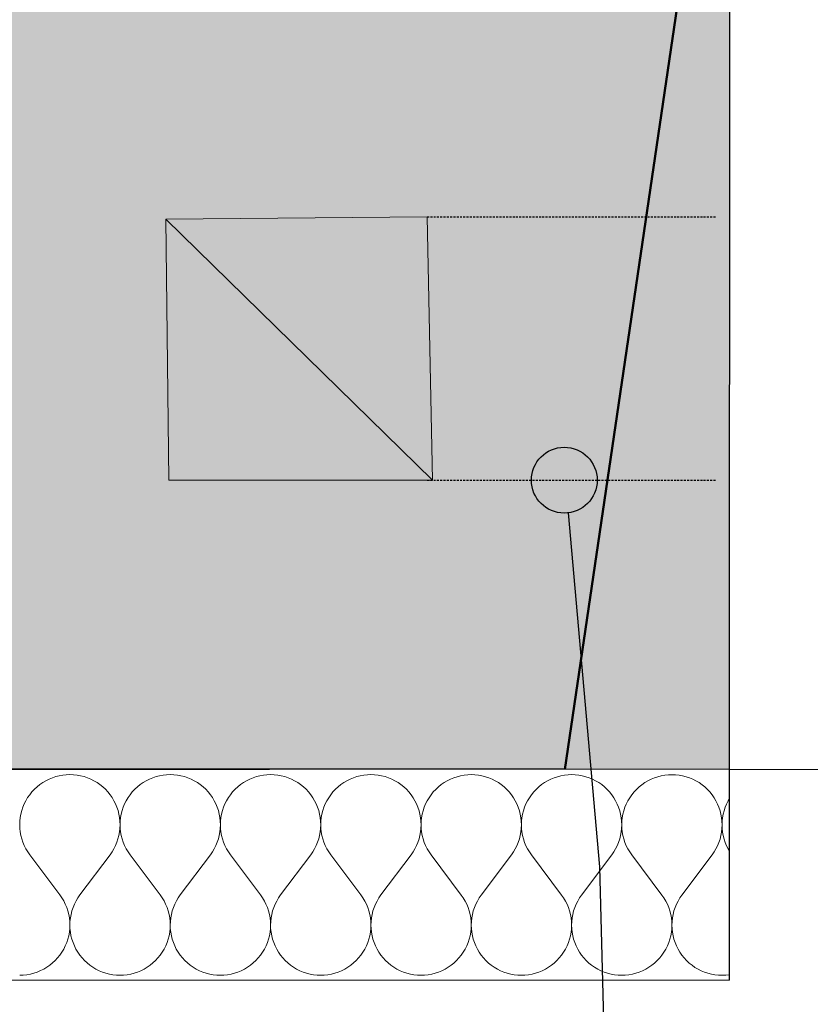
# Model space of a CAD drawing. Header units: millimetres. Extents: x -28017 to 3863, y -4271 to 20239.
# Tile 78 of 105: x -6286 to -5685, y 173 to 920. Entities that reach past the tile are written whole.
import ezdxf

# ---------------------------------------------------------------- set-up
doc = ezdxf.new("R2010")
doc.units = ezdxf.units.MM
doc.header["$MEASUREMENT"] = 0
doc.linetypes.add('Wipeout_Contour', pattern=[1000, 0, -1000])
doc.linetypes.add('Čárkovaná S', pattern=[2.5, 1.5, -1])
for name, color, linetype in [('5._POHLED ZÁPADNÍ_2_2D prvky - obecné', 7, 'Continuous'), ('5._POHLED ZÁPADNÍ_2_Konstrukce - nenosné', 7, 'Continuous'), ('5._POHLED ZÁPADNÍ_2_Konstrukce - nosné', 7, 'Continuous'), ('5._POHLED ZÁPADNÍ_2_Nové_Anotace - SP', 7, 'Continuous'), ('5._POHLED ZÁPADNÍ_2_Nové_Konstrukce - nenosné', 7, 'Continuous'), ('5._POHLED ZÁPADNÍ_2_Nové_Konstrukce - nosné', 7, 'Continuous'), ('5._POHLED ZÁPADNÍ_2_Nové_Kresby a obrázky', 7, 'Continuous'), ('5._POHLED ZÁPADNÍ_2_Nové_Otvory – Dveře', 7, 'Continuous'), ('5._POHLED ZÁPADNÍ_2_Nové_Výplně – Řezové', 7, 'Continuous'), ('5._POHLED ZÁPADNÍ_2_Situace - terén', 7, 'Continuous'), ('5._POHLED ZÁPADNÍ_2_Výplně – Řezové', 7, 'Continuous')]:
    doc.layers.add(name, color=color, linetype=linetype)

# ---------------------------------------------------------------- blocks, each defined once
blk = doc.blocks.new('*X8', base_point=(-28336.19, -5790.34))
at = {"layer": '5._POHLED ZÁPADNÍ_2_Nové_Výplně – Řezové', "color": 21, "linetype": 'Continuous', "lineweight": 20, "true_color": 0xffaaaa}
for p, q in [((-6260.88, 344.67), (-6263.4, 343.63)), ((-6258.3, 345.53), (-6260.88, 344.67)), ((-6255.67, 346.2), (-6258.3, 345.53)), ((-6252.99, 346.69), (-6255.67, 346.2)), ((-6250.28, 346.98), (-6252.99, 346.69)), ((-6247.57, 347.07), (-6250.28, 346.98)), ((-6244.85, 346.98), (-6247.57, 347.07)), ((-6242.14, 346.68), (-6244.85, 346.98)), ((-6239.46, 346.2), (-6242.14, 346.68)), ((-6236.83, 345.53), (-6239.46, 346.2)), ((-6234.25, 344.67), (-6236.83, 345.53)), ((-6231.73, 343.63), (-6234.25, 344.67)), ((-6184.69, 344.66), (-6187.21, 343.62)), ((-6182.11, 345.52), (-6184.69, 344.66)), ((-6179.48, 346.19), (-6182.11, 345.52)), ((-6176.8, 346.67), (-6179.48, 346.19)), ((-6174.09, 346.96), (-6176.8, 346.67)), ((-6171.38, 347.06), (-6174.09, 346.96)), ((-6168.66, 346.96), (-6171.38, 347.06)), ((-6165.95, 346.67), (-6168.66, 346.96)), ((-6163.27, 346.19), (-6165.95, 346.67)), ((-6160.64, 345.52), (-6163.27, 346.19)), ((-6158.06, 344.66), (-6160.64, 345.52)), ((-6155.54, 343.61), (-6158.06, 344.66)), ((-6108.5, 344.65), (-6111.02, 343.61)), ((-6105.92, 345.51), (-6108.5, 344.65)), ((-6103.29, 346.18), (-6105.92, 345.51)), ((-6100.61, 346.66), (-6103.29, 346.18)), ((-6097.9, 346.95), (-6100.61, 346.66)), ((-6095.18, 347.05), (-6097.9, 346.95)), ((-6092.47, 346.95), (-6095.18, 347.05)), ((-6089.76, 346.66), (-6092.47, 346.95)), ((-6087.08, 346.18), (-6089.76, 346.66)), ((-6084.45, 345.5), (-6087.08, 346.18)), ((-6081.87, 344.64), (-6084.45, 345.5)), ((-6079.35, 343.6), (-6081.87, 344.64)), ((-6032.31, 344.64), (-6034.83, 343.6)), ((-6029.73, 345.5), (-6032.31, 344.64)), ((-6027.1, 346.17), (-6029.73, 345.5)), ((-6024.42, 346.65), (-6027.1, 346.17)), ((-6021.71, 346.94), (-6024.42, 346.65)), ((-6018.99, 347.04), (-6021.71, 346.94)), ((-6016.28, 346.94), (-6018.99, 347.04)), ((-6013.57, 346.65), (-6016.28, 346.94)), ((-6010.89, 346.17), (-6013.57, 346.65)), ((-6008.26, 345.49), (-6010.89, 346.17)), ((-6005.68, 344.63), (-6008.26, 345.49)), ((-6003.16, 343.59), (-6005.68, 344.63)), ((-5956.12, 344.62), (-5958.64, 343.58)), ((-5953.54, 345.48), (-5956.12, 344.62)), ((-5950.91, 346.16), (-5953.54, 345.48)), ((-5948.23, 346.64), (-5950.91, 346.16)), ((-5945.52, 346.93), (-5948.23, 346.64)), ((-5942.8, 347.03), (-5945.52, 346.93)), ((-5940.09, 346.93), (-5942.8, 347.03)), ((-5937.38, 346.64), (-5940.09, 346.93)), ((-5934.7, 346.15), (-5937.38, 346.64)), ((-5932.07, 345.48), (-5934.7, 346.15)), ((-5929.49, 344.62), (-5932.07, 345.48)), ((-5926.97, 343.58), (-5929.49, 344.62)), ((-5879.93, 344.61), (-5882.45, 343.57)), ((-5877.35, 345.47), (-5879.93, 344.61)), ((-5874.71, 346.14), (-5877.35, 345.47)), ((-5872.04, 346.63), (-5874.71, 346.14)), ((-5869.33, 346.92), (-5872.04, 346.63)), ((-5866.61, 347.01), (-5869.33, 346.92)), ((-5863.89, 346.92), (-5866.61, 347.01)), ((-5861.19, 346.63), (-5863.89, 346.92)), ((-5858.51, 346.14), (-5861.19, 346.63)), ((-5855.88, 345.47), (-5858.51, 346.14)), ((-5853.3, 344.61), (-5855.88, 345.47)), ((-5850.78, 343.57), (-5853.3, 344.61)), ((-5803.74, 344.6), (-5806.25, 343.56)), ((-5801.16, 345.46), (-5803.74, 344.6)), ((-5798.52, 346.13), (-5801.16, 345.46)), ((-5795.85, 346.62), (-5798.52, 346.13)), ((-5793.14, 346.91), (-5795.85, 346.62)), ((-5790.42, 347), (-5793.14, 346.91)), ((-5787.7, 346.91), (-5790.42, 347)), ((-5785, 346.61), (-5787.7, 346.91)), ((-5782.32, 346.13), (-5785, 346.61)), ((-5779.69, 345.46), (-5782.32, 346.13)), ((-5777.11, 344.6), (-5779.69, 345.46)), ((-5774.59, 343.56), (-5777.11, 344.6)), ((-6272.52, 337.77), (-6274.51, 335.91)), ((-6270.4, 339.47), (-6272.52, 337.77)), ((-6268.17, 341.02), (-6270.4, 339.47)), ((-6265.83, 342.41), (-6268.17, 341.02)), ((-6263.4, 343.63), (-6265.83, 342.41)), ((-6229.3, 342.41), (-6231.73, 343.63)), ((-6226.96, 341.02), (-6229.3, 342.41)), ((-6224.73, 339.47), (-6226.96, 341.02)), ((-6222.61, 337.76), (-6224.73, 339.47)), ((-6220.62, 335.9), (-6222.61, 337.76)), ((-6196.33, 337.75), (-6198.32, 335.9)), ((-6194.21, 339.46), (-6196.33, 337.75)), ((-6191.98, 341.01), (-6194.21, 339.46)), ((-6189.64, 342.4), (-6191.98, 341.01)), ((-6187.21, 343.62), (-6189.64, 342.4)), ((-6153.11, 342.4), (-6155.54, 343.61)), ((-6150.77, 341.01), (-6153.11, 342.4)), ((-6148.54, 339.45), (-6150.77, 341.01)), ((-6146.42, 337.75), (-6148.54, 339.45)), ((-6144.43, 335.89), (-6146.42, 337.75)), ((-6120.14, 337.74), (-6122.13, 335.89)), ((-6118.02, 339.45), (-6120.14, 337.74)), ((-6115.79, 341), (-6118.02, 339.45)), ((-6113.45, 342.39), (-6115.79, 341)), ((-6111.02, 343.61), (-6113.45, 342.39)), ((-6076.92, 342.38), (-6079.35, 343.6)), ((-6074.58, 340.99), (-6076.92, 342.38)), ((-6072.35, 339.44), (-6074.58, 340.99)), ((-6070.23, 337.73), (-6072.35, 339.44)), ((-6068.24, 335.88), (-6070.23, 337.73)), ((-6043.95, 337.73), (-6045.94, 335.88)), ((-6041.83, 339.44), (-6043.95, 337.73)), ((-6039.6, 340.99), (-6041.83, 339.44)), ((-6037.26, 342.38), (-6039.6, 340.99)), ((-6034.83, 343.6), (-6037.26, 342.38)), ((-6000.73, 342.37), (-6003.16, 343.59)), ((-5998.39, 340.98), (-6000.73, 342.37)), ((-5996.16, 339.43), (-5998.39, 340.98)), ((-5994.04, 337.72), (-5996.16, 339.43)), ((-5992.05, 335.87), (-5994.04, 337.72)), ((-5967.76, 337.72), (-5969.75, 335.86)), ((-5965.64, 339.43), (-5967.76, 337.72)), ((-5963.41, 340.98), (-5965.64, 339.43)), ((-5961.07, 342.37), (-5963.41, 340.98)), ((-5958.64, 343.58), (-5961.07, 342.37)), ((-5924.54, 342.36), (-5926.97, 343.58)), ((-5922.2, 340.97), (-5924.54, 342.36)), ((-5919.97, 339.42), (-5922.2, 340.97)), ((-5917.85, 337.71), (-5919.97, 339.42)), ((-5915.86, 335.86), (-5917.85, 337.71)), ((-5891.57, 337.71), (-5893.56, 335.85)), ((-5889.45, 339.41), (-5891.57, 337.71)), ((-5887.22, 340.97), (-5889.45, 339.41)), ((-5884.88, 342.35), (-5887.22, 340.97)), ((-5882.45, 343.57), (-5884.88, 342.35)), ((-5848.35, 342.35), (-5850.78, 343.57)), ((-5846.01, 340.96), (-5848.35, 342.35)), ((-5843.78, 339.41), (-5846.01, 340.96)), ((-5841.66, 337.7), (-5843.78, 339.41)), ((-5839.67, 335.84), (-5841.66, 337.7)), ((-5815.38, 337.69), (-5817.37, 335.84)), ((-5813.26, 339.4), (-5815.38, 337.69)), ((-5811.03, 340.95), (-5813.26, 339.4)), ((-5808.69, 342.34), (-5811.03, 340.95)), ((-5806.25, 343.56), (-5808.69, 342.34)), ((-5772.16, 342.34), (-5774.59, 343.56)), ((-5769.82, 340.95), (-5772.16, 342.34)), ((-5767.59, 339.4), (-5769.82, 340.95)), ((-5765.47, 337.69), (-5767.59, 339.4)), ((-5763.48, 335.83), (-5765.47, 337.69)), ((-6279.62, 329.57), (-6281.01, 327.23)), ((-6278.07, 331.8), (-6279.62, 329.57)), ((-6276.37, 333.92), (-6278.07, 331.8)), ((-6274.51, 335.91), (-6276.37, 333.92)), ((-6218.77, 333.91), (-6220.62, 335.9)), ((-6217.06, 331.79), (-6218.77, 333.91)), ((-6215.51, 329.56), (-6217.06, 331.79)), ((-6214.13, 327.22), (-6215.51, 329.56)), ((-6203.43, 329.55), (-6204.82, 327.21)), ((-6201.88, 331.79), (-6203.43, 329.55)), ((-6200.18, 333.91), (-6201.88, 331.79)), ((-6198.32, 335.9), (-6200.18, 333.91)), ((-6142.58, 333.9), (-6144.43, 335.89)), ((-6140.87, 331.78), (-6142.58, 333.9)), ((-6139.32, 329.54), (-6140.87, 331.78)), ((-6137.94, 327.2), (-6139.32, 329.54)), ((-6127.24, 329.54), (-6128.63, 327.2)), ((-6125.69, 331.78), (-6127.24, 329.54)), ((-6123.99, 333.9), (-6125.69, 331.78)), ((-6122.13, 335.89), (-6123.99, 333.9)), ((-6066.39, 333.89), (-6068.24, 335.88)), ((-6064.68, 331.77), (-6066.39, 333.89)), ((-6063.13, 329.53), (-6064.68, 331.77)), ((-6061.74, 327.19), (-6063.13, 329.53)), ((-6051.05, 329.53), (-6052.44, 327.19)), ((-6049.5, 331.77), (-6051.05, 329.53)), ((-6047.8, 333.88), (-6049.5, 331.77)), ((-6045.94, 335.88), (-6047.8, 333.88)), ((-5990.2, 333.88), (-5992.05, 335.87)), ((-5988.49, 331.76), (-5990.2, 333.88)), ((-5986.94, 329.52), (-5988.49, 331.76)), ((-5985.55, 327.18), (-5986.94, 329.52)), ((-5974.86, 329.52), (-5976.25, 327.18)), ((-5973.31, 331.75), (-5974.86, 329.52)), ((-5971.61, 333.87), (-5973.31, 331.75)), ((-5969.75, 335.86), (-5971.61, 333.87)), ((-5914.01, 333.86), (-5915.86, 335.86)), ((-5912.3, 331.74), (-5914.01, 333.86)), ((-5910.75, 329.51), (-5912.3, 331.74)), ((-5909.36, 327.17), (-5910.75, 329.51)), ((-5898.67, 329.51), (-5900.06, 327.17)), ((-5897.12, 331.74), (-5898.67, 329.51)), ((-5895.41, 333.86), (-5897.12, 331.74)), ((-5893.56, 335.85), (-5895.41, 333.86)), ((-5837.82, 333.85), (-5839.67, 335.84)), ((-5836.11, 331.73), (-5837.82, 333.85)), ((-5834.56, 329.5), (-5836.11, 331.73)), ((-5833.17, 327.16), (-5834.56, 329.5)), ((-5822.48, 329.5), (-5823.87, 327.16)), ((-5820.93, 331.73), (-5822.48, 329.5)), ((-5819.22, 333.85), (-5820.93, 331.73)), ((-5817.37, 335.84), (-5819.22, 333.85)), ((-5761.63, 333.84), (-5763.48, 335.83)), ((-5759.92, 331.72), (-5761.63, 333.84)), ((-5758.37, 329.49), (-5759.92, 331.72)), ((-5756.98, 327.15), (-5758.37, 329.49)), ((-6283.27, 322.28), (-6284.13, 319.7)), ((-6282.23, 324.79), (-6283.27, 322.28)), ((-6281.01, 327.23), (-6282.23, 324.79)), ((-6212.91, 324.78), (-6214.13, 327.22)), ((-6211.87, 322.27), (-6212.91, 324.78)), ((-6211.01, 319.69), (-6211.87, 322.27)), ((-6207.08, 322.27), (-6207.94, 319.69)), ((-6206.04, 324.78), (-6207.08, 322.27)), ((-6204.82, 327.21), (-6206.04, 324.78)), ((-6136.72, 324.77), (-6137.94, 327.2)), ((-6135.68, 322.26), (-6136.72, 324.77)), ((-6134.82, 319.67), (-6135.68, 322.26)), ((-6130.89, 322.26), (-6131.75, 319.67)), ((-6129.85, 324.77), (-6130.89, 322.26)), ((-6128.63, 327.2), (-6129.85, 324.77)), ((-6060.53, 324.76), (-6061.74, 327.19)), ((-6059.49, 322.24), (-6060.53, 324.76)), ((-6058.63, 319.66), (-6059.49, 322.24)), ((-6054.7, 322.24), (-6055.56, 319.66)), ((-6053.66, 324.76), (-6054.7, 322.24)), ((-6052.44, 327.19), (-6053.66, 324.76)), ((-5984.34, 324.75), (-5985.55, 327.18)), ((-5983.3, 322.23), (-5984.34, 324.75)), ((-5982.44, 319.65), (-5983.3, 322.23)), ((-5978.51, 322.23), (-5979.37, 319.65)), ((-5977.47, 324.75), (-5978.51, 322.23)), ((-5976.25, 327.18), (-5977.47, 324.75)), ((-5908.15, 324.74), (-5909.36, 327.17)), ((-5907.11, 322.22), (-5908.15, 324.74)), ((-5906.25, 319.64), (-5907.11, 322.22)), ((-5902.32, 322.22), (-5903.18, 319.64)), ((-5901.28, 324.73), (-5902.32, 322.22)), ((-5900.06, 327.17), (-5901.28, 324.73)), ((-5831.96, 324.72), (-5833.17, 327.16)), ((-5830.92, 322.21), (-5831.96, 324.72)), ((-5830.06, 319.63), (-5830.92, 322.21)), ((-5826.13, 322.21), (-5826.98, 319.63)), ((-5825.09, 324.72), (-5826.13, 322.21)), ((-5823.87, 327.16), (-5825.09, 324.72)), ((-5755.77, 324.71), (-5756.98, 327.15)), ((-5754.73, 322.2), (-5755.77, 324.71)), ((-5753.87, 319.62), (-5754.73, 322.2)), ((-5749.94, 322.2), (-5750.79, 319.62)), ((-5748.9, 324.71), (-5749.94, 322.2)), ((-5747.68, 327.14), (-5748.9, 324.71)), ((-5746.91, 328.44), (-5747.68, 327.14)), ((-6285.28, 314.38), (-6285.57, 311.68)), ((-6284.8, 317.06), (-6285.28, 314.38)), ((-6284.13, 319.7), (-6284.8, 317.06)), ((-6210.34, 317.05), (-6211.01, 319.69)), ((-6209.86, 314.37), (-6210.34, 317.05)), ((-6209.57, 311.67), (-6209.86, 314.37)), ((-6209.09, 314.37), (-6209.38, 311.67)), ((-6208.61, 317.05), (-6209.09, 314.37)), ((-6207.94, 319.69), (-6208.61, 317.05)), ((-6134.15, 317.04), (-6134.82, 319.67)), ((-6133.67, 314.36), (-6134.15, 317.04)), ((-6133.38, 311.65), (-6133.67, 314.36)), ((-6132.9, 314.36), (-6133.19, 311.65)), ((-6132.42, 317.04), (-6132.9, 314.36)), ((-6131.75, 319.67), (-6132.42, 317.04)), ((-6057.96, 317.03), (-6058.63, 319.66)), ((-6057.48, 314.35), (-6057.96, 317.03)), ((-6057.19, 311.64), (-6057.48, 314.35)), ((-6056.71, 314.35), (-6057, 311.64)), ((-6056.23, 317.03), (-6056.71, 314.35)), ((-6055.56, 319.66), (-6056.23, 317.03)), ((-5981.77, 317.01), (-5982.44, 319.65)), ((-5981.29, 314.34), (-5981.77, 317.01)), ((-5981, 311.63), (-5981.29, 314.34)), ((-5980.52, 314.34), (-5980.81, 311.63)), ((-5980.04, 317.01), (-5980.52, 314.34)), ((-5979.37, 319.65), (-5980.04, 317.01)), ((-5905.58, 317), (-5906.25, 319.64)), ((-5905.1, 314.33), (-5905.58, 317)), ((-5904.81, 311.62), (-5905.1, 314.33)), ((-5904.33, 314.32), (-5904.62, 311.62)), ((-5903.85, 317), (-5904.33, 314.32)), ((-5903.18, 319.64), (-5903.85, 317)), ((-5829.39, 316.99), (-5830.06, 319.63)), ((-5828.91, 314.31), (-5829.39, 316.99)), ((-5828.62, 311.61), (-5828.91, 314.31)), ((-5828.14, 314.31), (-5828.43, 311.61)), ((-5827.66, 316.99), (-5828.14, 314.31)), ((-5826.98, 319.63), (-5827.66, 316.99)), ((-5753.2, 316.98), (-5753.87, 319.62)), ((-5752.72, 314.3), (-5753.2, 316.98)), ((-5752.43, 311.6), (-5752.72, 314.3)), ((-5751.95, 314.3), (-5752.24, 311.6)), ((-5751.47, 316.98), (-5751.95, 314.3)), ((-5750.79, 319.62), (-5751.47, 316.98)), ((-6285.57, 311.68), (-6285.67, 308.96)), ((-6285.67, 308.96), (-6285.57, 306.24)), ((-6209.58, 306.23), (-6209.48, 308.95)), ((-6209.48, 308.95), (-6209.57, 311.67)), ((-6209.38, 311.67), (-6209.48, 308.95)), ((-6209.48, 308.95), (-6209.38, 306.23)), ((-6133.39, 306.22), (-6133.29, 308.94)), ((-6133.29, 308.94), (-6133.38, 311.65)), ((-6133.19, 311.65), (-6133.29, 308.94)), ((-6133.29, 308.94), (-6133.19, 306.22)), ((-6057.1, 308.92), (-6057.19, 311.64)), ((-6057.19, 306.21), (-6057.1, 308.92)), ((-6057, 311.64), (-6057.1, 308.92)), ((-6057.1, 308.92), (-6057, 306.21)), ((-5980.9, 308.91), (-5981, 311.63)), ((-5981, 306.19), (-5980.9, 308.91)), ((-5980.81, 311.63), (-5980.9, 308.91)), ((-5980.9, 308.91), (-5980.81, 306.19)), ((-5904.71, 308.9), (-5904.81, 311.62)), ((-5904.81, 306.18), (-5904.71, 308.9)), ((-5904.62, 311.62), (-5904.71, 308.9)), ((-5904.71, 308.9), (-5904.62, 306.18)), ((-5828.52, 308.89), (-5828.62, 311.61)), ((-5828.62, 306.17), (-5828.52, 308.89)), ((-5828.43, 311.61), (-5828.52, 308.89)), ((-5828.52, 308.89), (-5828.43, 306.17)), ((-5752.33, 308.88), (-5752.43, 311.6)), ((-5752.43, 306.16), (-5752.33, 308.88)), ((-5752.24, 311.6), (-5752.33, 308.88)), ((-5752.33, 308.88), (-5752.24, 306.16)), ((-6285.57, 306.24), (-6285.28, 303.54)), ((-6285.28, 303.54), (-6284.79, 300.86)), ((-6284.79, 300.86), (-6284.12, 298.22)), ((-6211.03, 298.21), (-6210.35, 300.85)), ((-6210.35, 300.85), (-6209.87, 303.52)), ((-6209.87, 303.52), (-6209.58, 306.23)), ((-6209.38, 306.23), (-6209.09, 303.52)), ((-6209.09, 303.52), (-6208.6, 300.85)), ((-6208.6, 300.85), (-6207.93, 298.21)), ((-6134.84, 298.2), (-6134.16, 300.84)), ((-6134.16, 300.84), (-6133.68, 303.51)), ((-6133.68, 303.51), (-6133.39, 306.22)), ((-6133.19, 306.22), (-6132.9, 303.51)), ((-6132.9, 303.51), (-6132.41, 300.84)), ((-6132.41, 300.84), (-6131.74, 298.2)), ((-6058.65, 298.19), (-6057.97, 300.82)), ((-6057.97, 300.82), (-6057.49, 303.5)), ((-6057.49, 303.5), (-6057.19, 306.21)), ((-6057, 306.21), (-6056.7, 303.5)), ((-6056.7, 303.5), (-6056.22, 300.82)), ((-6056.22, 300.82), (-6055.55, 298.19)), ((-5982.46, 298.18), (-5981.78, 300.81)), ((-5981.78, 300.81), (-5981.3, 303.49)), ((-5981.3, 303.49), (-5981, 306.19)), ((-5980.81, 306.19), (-5980.51, 303.49)), ((-5980.51, 303.49), (-5980.03, 300.81)), ((-5980.03, 300.81), (-5979.36, 298.18)), ((-5906.27, 298.17), (-5905.59, 300.8)), ((-5905.59, 300.8), (-5905.11, 303.48)), ((-5905.11, 303.48), (-5904.81, 306.18)), ((-5904.62, 306.18), (-5904.32, 303.48)), ((-5904.32, 303.48), (-5903.84, 300.8)), ((-5903.84, 300.8), (-5903.16, 298.16)), ((-5830.08, 298.15), (-5829.4, 300.79)), ((-5829.4, 300.79), (-5828.92, 303.47)), ((-5828.92, 303.47), (-5828.62, 306.17)), ((-5828.43, 306.17), (-5828.13, 303.47)), ((-5828.13, 303.47), (-5827.65, 300.79)), ((-5827.65, 300.79), (-5826.97, 298.15)), ((-5753.89, 298.14), (-5753.21, 300.78)), ((-5753.21, 300.78), (-5752.73, 303.45)), ((-5752.73, 303.45), (-5752.43, 306.16)), ((-5752.24, 306.16), (-5751.94, 303.45)), ((-5751.94, 303.45), (-5751.46, 300.78)), ((-5751.46, 300.78), (-5750.78, 298.14)), ((-6284.12, 298.22), (-6283.26, 295.64)), ((-6283.26, 295.64), (-6282.21, 293.13)), ((-6282.21, 293.13), (-6280.99, 290.7)), ((-6214.15, 290.69), (-6212.93, 293.12)), ((-6212.93, 293.12), (-6211.89, 295.63)), ((-6211.89, 295.63), (-6211.03, 298.21)), ((-6207.93, 298.21), (-6207.07, 295.63)), ((-6207.07, 295.63), (-6206.02, 293.12)), ((-6206.02, 293.12), (-6204.8, 290.69)), ((-6137.96, 290.68), (-6136.74, 293.11)), ((-6136.74, 293.11), (-6135.7, 295.62)), ((-6135.7, 295.62), (-6134.84, 298.2)), ((-6131.74, 298.2), (-6130.88, 295.62)), ((-6130.88, 295.62), (-6129.83, 293.11)), ((-6129.83, 293.11), (-6128.61, 290.67)), ((-6061.77, 290.66), (-6060.55, 293.1)), ((-6060.55, 293.1), (-6059.51, 295.61)), ((-6059.51, 295.61), (-6058.65, 298.19)), ((-6055.55, 298.19), (-6054.69, 295.61)), ((-6054.69, 295.61), (-6053.64, 293.09)), ((-6053.64, 293.09), (-6052.42, 290.66)), ((-5985.58, 290.65), (-5984.36, 293.08)), ((-5984.36, 293.08), (-5983.32, 295.6)), ((-5983.32, 295.6), (-5982.46, 298.18)), ((-5979.36, 298.18), (-5978.49, 295.6)), ((-5978.49, 295.6), (-5977.45, 293.08)), ((-5977.45, 293.08), (-5976.23, 290.65)), ((-5909.39, 290.64), (-5908.17, 293.07)), ((-5908.17, 293.07), (-5907.13, 295.58)), ((-5907.13, 295.58), (-5906.27, 298.17)), ((-5903.16, 298.16), (-5902.3, 295.58)), ((-5902.3, 295.58), (-5901.26, 293.07)), ((-5901.26, 293.07), (-5900.04, 290.64)), ((-5833.2, 290.63), (-5831.98, 293.06)), ((-5831.98, 293.06), (-5830.94, 295.57)), ((-5830.94, 295.57), (-5830.08, 298.15)), ((-5826.97, 298.15), (-5826.11, 295.57)), ((-5826.11, 295.57), (-5825.07, 293.06)), ((-5825.07, 293.06), (-5823.85, 290.63)), ((-5757.01, 290.62), (-5755.79, 293.05)), ((-5755.79, 293.05), (-5754.75, 295.56)), ((-5754.75, 295.56), (-5753.89, 298.14)), ((-5750.78, 298.14), (-5749.92, 295.56)), ((-5749.92, 295.56), (-5748.88, 293.05)), ((-5748.88, 293.05), (-5747.66, 290.62)), ((-6280.99, 290.7), (-6279.6, 288.36)), ((-6279.6, 288.36), (-6278.05, 286.13)), ((-6255.2, 255.65), (-6278.05, 286.13)), ((-6239.96, 255.64), (-6217.1, 286.12)), ((-6217.1, 286.12), (-6215.55, 288.35)), ((-6215.55, 288.35), (-6214.15, 290.69)), ((-6204.8, 290.69), (-6203.41, 288.35)), ((-6203.41, 288.35), (-6201.86, 286.11)), ((-6179.01, 255.63), (-6201.86, 286.11)), ((-6163.77, 255.63), (-6140.91, 286.1)), ((-6140.91, 286.1), (-6139.35, 288.34)), ((-6139.35, 288.34), (-6137.96, 290.68)), ((-6128.61, 290.67), (-6127.22, 288.34)), ((-6127.22, 288.34), (-6125.67, 286.1)), ((-6102.82, 255.62), (-6125.67, 286.1)), ((-6087.58, 255.62), (-6064.72, 286.09)), ((-6064.72, 286.09), (-6063.16, 288.33)), ((-6063.16, 288.33), (-6061.77, 290.66)), ((-6052.42, 290.66), (-6051.03, 288.32)), ((-6051.03, 288.32), (-6049.48, 286.09)), ((-6026.63, 255.61), (-6049.48, 286.09)), ((-6011.39, 255.61), (-5988.53, 286.08)), ((-5988.53, 286.08), (-5986.97, 288.31)), ((-5986.97, 288.31), (-5985.58, 290.65)), ((-5976.23, 290.65), (-5974.84, 288.31)), ((-5974.84, 288.31), (-5973.29, 286.08)), ((-5950.44, 255.6), (-5973.29, 286.08)), ((-5935.2, 255.6), (-5912.34, 286.07)), ((-5912.34, 286.07), (-5910.78, 288.3)), ((-5910.78, 288.3), (-5909.39, 290.64)), ((-5900.04, 290.64), (-5898.65, 288.3)), ((-5898.65, 288.3), (-5897.1, 286.07)), ((-5874.25, 255.59), (-5897.1, 286.07)), ((-5859.01, 255.59), (-5836.15, 286.06)), ((-5836.15, 286.06), (-5834.59, 288.29)), ((-5834.59, 288.29), (-5833.2, 290.63)), ((-5823.85, 290.63), (-5822.46, 288.29)), ((-5822.46, 288.29), (-5820.91, 286.06)), ((-5798.06, 255.58), (-5820.91, 286.06)), ((-5782.82, 255.57), (-5759.96, 286.05)), ((-5759.96, 286.05), (-5758.4, 288.28)), ((-5758.4, 288.28), (-5757.01, 290.62)), ((-5747.66, 290.62), (-5746.92, 289.37)), ((-6253.65, 253.41), (-6255.2, 255.65)), ((-6239.96, 255.64), (-6241.51, 253.41)), ((-6177.46, 253.4), (-6179.01, 255.63)), ((-6163.77, 255.63), (-6165.32, 253.4)), ((-6101.26, 253.39), (-6102.82, 255.62)), ((-6087.58, 255.62), (-6089.13, 253.39)), ((-6025.07, 253.38), (-6026.63, 255.61)), ((-6011.39, 255.61), (-6012.94, 253.38)), ((-5948.88, 253.37), (-5950.44, 255.6)), ((-5935.2, 255.6), (-5936.75, 253.36)), ((-5872.69, 253.35), (-5874.25, 255.59)), ((-5859.01, 255.59), (-5860.56, 253.35)), ((-5796.5, 253.34), (-5798.06, 255.58)), ((-5782.82, 255.57), (-5784.37, 253.34)), ((-6252.26, 251.07), (-6253.65, 253.41)), ((-6251.04, 248.64), (-6252.26, 251.07)), ((-6249.99, 246.13), (-6251.04, 248.64)), ((-6244.13, 248.64), (-6245.17, 246.13)), ((-6242.91, 251.07), (-6244.13, 248.64)), ((-6241.51, 253.41), (-6242.91, 251.07)), ((-6176.07, 251.06), (-6177.46, 253.4)), ((-6174.85, 248.63), (-6176.07, 251.06)), ((-6173.8, 246.12), (-6174.85, 248.63)), ((-6167.93, 248.63), (-6168.98, 246.12)), ((-6166.71, 251.06), (-6167.93, 248.63)), ((-6165.32, 253.4), (-6166.71, 251.06)), ((-6099.87, 251.05), (-6101.26, 253.39)), ((-6098.66, 248.62), (-6099.87, 251.05)), ((-6097.61, 246.11), (-6098.66, 248.62)), ((-6091.74, 248.62), (-6092.79, 246.1)), ((-6090.52, 251.05), (-6091.74, 248.62)), ((-6089.13, 253.39), (-6090.52, 251.05)), ((-6023.68, 251.04), (-6025.07, 253.38)), ((-6022.46, 248.61), (-6023.68, 251.04)), ((-6021.42, 246.09), (-6022.46, 248.61)), ((-6015.55, 248.61), (-6016.6, 246.09)), ((-6014.33, 251.04), (-6015.55, 248.61)), ((-6012.94, 253.38), (-6014.33, 251.04)), ((-5947.49, 251.03), (-5948.88, 253.37)), ((-5946.27, 248.59), (-5947.49, 251.03)), ((-5945.23, 246.08), (-5946.27, 248.59)), ((-5939.36, 248.59), (-5940.41, 246.08)), ((-5938.14, 251.03), (-5939.36, 248.59)), ((-5936.75, 253.36), (-5938.14, 251.03)), ((-5871.3, 251.02), (-5872.69, 253.35)), ((-5870.08, 248.58), (-5871.3, 251.02)), ((-5869.04, 246.07), (-5870.08, 248.58)), ((-5863.17, 248.58), (-5864.22, 246.07)), ((-5861.95, 251.01), (-5863.17, 248.58)), ((-5860.56, 253.35), (-5861.95, 251.01)), ((-5795.11, 251), (-5796.5, 253.34)), ((-5793.89, 248.57), (-5795.11, 251)), ((-5792.85, 246.06), (-5793.89, 248.57)), ((-5786.98, 248.57), (-5788.03, 246.06)), ((-5785.76, 251), (-5786.98, 248.57)), ((-5784.37, 253.34), (-5785.76, 251)), ((-6249.13, 243.55), (-6249.99, 246.13)), ((-6248.46, 240.91), (-6249.13, 243.55)), ((-6247.97, 238.24), (-6248.46, 240.91)), ((-6246.71, 240.91), (-6247.19, 238.24)), ((-6246.03, 243.55), (-6246.71, 240.91)), ((-6245.17, 246.13), (-6246.03, 243.55)), ((-6172.94, 243.54), (-6173.8, 246.12)), ((-6172.27, 240.9), (-6172.94, 243.54)), ((-6171.78, 238.22), (-6172.27, 240.9)), ((-6170.52, 240.9), (-6171, 238.22)), ((-6169.84, 243.54), (-6170.52, 240.9)), ((-6168.98, 246.12), (-6169.84, 243.54)), ((-6096.75, 243.52), (-6097.61, 246.11)), ((-6096.08, 240.89), (-6096.75, 243.52)), ((-6095.59, 238.21), (-6096.08, 240.89)), ((-6094.32, 240.89), (-6094.81, 238.21)), ((-6093.65, 243.52), (-6094.32, 240.89)), ((-6092.79, 246.1), (-6093.65, 243.52)), ((-6020.56, 243.51), (-6021.42, 246.09)), ((-6019.89, 240.88), (-6020.56, 243.51)), ((-6019.4, 238.2), (-6019.89, 240.88)), ((-6018.13, 240.88), (-6018.62, 238.2)), ((-6017.46, 243.51), (-6018.13, 240.88)), ((-6016.6, 246.09), (-6017.46, 243.51)), ((-5944.37, 243.5), (-5945.23, 246.08)), ((-5943.7, 240.87), (-5944.37, 243.5)), ((-5943.21, 238.19), (-5943.7, 240.87)), ((-5941.94, 240.87), (-5942.43, 238.19)), ((-5941.27, 243.5), (-5941.94, 240.87)), ((-5940.41, 246.08), (-5941.27, 243.5)), ((-5868.18, 243.49), (-5869.04, 246.07)), ((-5867.51, 240.85), (-5868.18, 243.49)), ((-5867.02, 238.18), (-5867.51, 240.85)), ((-5865.75, 240.85), (-5866.24, 238.18)), ((-5865.08, 243.49), (-5865.75, 240.85)), ((-5864.22, 246.07), (-5865.08, 243.49)), ((-5791.99, 243.48), (-5792.85, 246.06)), ((-5791.32, 240.84), (-5791.99, 243.48)), ((-5790.83, 238.17), (-5791.32, 240.84)), ((-5789.56, 240.84), (-5790.05, 238.17)), ((-5788.89, 243.48), (-5789.56, 240.84)), ((-5788.03, 246.06), (-5788.89, 243.48)), ((-6247.68, 235.53), (-6247.97, 238.24)), ((-6247.58, 232.81), (-6247.68, 235.53)), ((-6247.68, 230.09), (-6247.58, 232.81)), ((-6247.48, 235.53), (-6247.58, 232.81)), ((-6247.58, 232.81), (-6247.49, 230.09)), ((-6247.19, 238.24), (-6247.48, 235.53)), ((-6171.49, 235.52), (-6171.78, 238.22)), ((-6171.39, 232.8), (-6171.49, 235.52)), ((-6171.49, 230.08), (-6171.39, 232.8)), ((-6171.29, 235.52), (-6171.39, 232.8)), ((-6171.39, 232.8), (-6171.3, 230.08)), ((-6171, 238.22), (-6171.29, 235.52)), ((-6095.3, 235.51), (-6095.59, 238.21)), ((-6095.2, 232.79), (-6095.3, 235.51)), ((-6095.3, 230.07), (-6095.2, 232.79)), ((-6095.1, 235.51), (-6095.2, 232.79)), ((-6095.2, 232.79), (-6095.11, 230.07)), ((-6094.81, 238.21), (-6095.1, 235.51)), ((-6019.11, 235.5), (-6019.4, 238.2)), ((-6019.01, 232.78), (-6019.11, 235.5)), ((-6019.11, 230.06), (-6019.01, 232.78)), ((-6018.91, 235.5), (-6019.01, 232.78)), ((-6019.01, 232.78), (-6018.92, 230.06)), ((-6018.62, 238.2), (-6018.91, 235.5)), ((-5942.92, 235.48), (-5943.21, 238.19)), ((-5942.82, 232.77), (-5942.92, 235.48)), ((-5942.92, 230.05), (-5942.82, 232.77)), ((-5942.72, 235.48), (-5942.82, 232.77)), ((-5942.82, 232.77), (-5942.73, 230.05)), ((-5942.43, 238.19), (-5942.72, 235.48)), ((-5866.73, 235.47), (-5867.02, 238.18)), ((-5866.63, 232.75), (-5866.73, 235.47)), ((-5866.73, 230.03), (-5866.63, 232.75)), ((-5866.53, 235.47), (-5866.63, 232.75)), ((-5866.63, 232.75), (-5866.54, 230.03)), ((-5866.24, 238.18), (-5866.53, 235.47)), ((-5790.54, 235.46), (-5790.83, 238.17)), ((-5790.44, 232.74), (-5790.54, 235.46)), ((-5790.54, 230.02), (-5790.44, 232.74)), ((-5790.34, 235.46), (-5790.44, 232.74)), ((-5790.44, 232.74), (-5790.35, 230.02)), ((-5790.05, 238.17), (-5790.34, 235.46)), ((-6249.12, 222.07), (-6248.45, 224.71)), ((-6248.45, 224.71), (-6247.97, 227.39)), ((-6247.97, 227.39), (-6247.68, 230.09)), ((-6247.49, 230.09), (-6247.2, 227.39)), ((-6247.2, 227.39), (-6246.72, 224.71)), ((-6246.72, 224.71), (-6246.05, 222.07)), ((-6172.93, 222.06), (-6172.26, 224.7)), ((-6172.26, 224.7), (-6171.78, 227.38)), ((-6171.78, 227.38), (-6171.49, 230.08)), ((-6171.3, 230.08), (-6171.01, 227.38)), ((-6171.01, 227.38), (-6170.53, 224.7)), ((-6170.53, 224.7), (-6169.86, 222.06)), ((-6096.74, 222.05), (-6096.07, 224.69)), ((-6096.07, 224.69), (-6095.59, 227.36)), ((-6095.59, 227.36), (-6095.3, 230.07)), ((-6095.11, 230.07), (-6094.82, 227.36)), ((-6094.82, 227.36), (-6094.34, 224.69)), ((-6094.34, 224.69), (-6093.67, 222.05)), ((-6020.55, 222.04), (-6019.88, 224.68)), ((-6019.88, 224.68), (-6019.4, 227.35)), ((-6019.4, 227.35), (-6019.11, 230.06)), ((-6018.92, 230.06), (-6018.63, 227.35)), ((-6018.63, 227.35), (-6018.15, 224.68)), ((-6018.15, 224.68), (-6017.48, 222.04)), ((-5944.36, 222.03), (-5943.69, 224.66)), ((-5943.69, 224.66), (-5943.21, 227.34)), ((-5943.21, 227.34), (-5942.92, 230.05)), ((-5942.73, 230.05), (-5942.44, 227.34)), ((-5942.44, 227.34), (-5941.96, 224.66)), ((-5941.96, 224.66), (-5941.29, 222.03)), ((-5868.17, 222.02), (-5867.5, 224.65)), ((-5867.5, 224.65), (-5867.02, 227.33)), ((-5867.02, 227.33), (-5866.73, 230.03)), ((-5866.54, 230.03), (-5866.25, 227.33)), ((-5866.25, 227.33), (-5865.77, 224.65)), ((-5865.77, 224.65), (-5865.1, 222.02)), ((-5791.98, 222), (-5791.31, 224.64)), ((-5791.31, 224.64), (-5790.83, 227.32)), ((-5790.83, 227.32), (-5790.54, 230.02)), ((-5790.35, 230.02), (-5790.06, 227.32)), ((-5790.06, 227.32), (-5789.58, 224.64)), ((-5789.58, 224.64), (-5788.9, 222)), ((-6252.24, 214.55), (-6251.02, 216.98)), ((-6251.02, 216.98), (-6249.98, 219.49)), ((-6249.98, 219.49), (-6249.12, 222.07)), ((-6246.05, 222.07), (-6245.19, 219.49)), ((-6245.19, 219.49), (-6244.15, 216.98)), ((-6244.15, 216.98), (-6242.93, 214.54)), ((-6176.05, 214.53), (-6174.83, 216.97)), ((-6174.83, 216.97), (-6173.79, 219.48)), ((-6173.79, 219.48), (-6172.93, 222.06)), ((-6169.86, 222.06), (-6169, 219.48)), ((-6169, 219.48), (-6167.96, 216.97)), ((-6167.96, 216.97), (-6166.74, 214.53)), ((-6099.86, 214.52), (-6098.64, 216.96)), ((-6098.64, 216.96), (-6097.6, 219.47)), ((-6097.6, 219.47), (-6096.74, 222.05)), ((-6093.67, 222.05), (-6092.81, 219.47)), ((-6092.81, 219.47), (-6091.77, 216.95)), ((-6091.77, 216.95), (-6090.55, 214.52)), ((-6023.67, 214.51), (-6022.45, 216.94)), ((-6022.45, 216.94), (-6021.41, 219.46)), ((-6021.41, 219.46), (-6020.55, 222.04)), ((-6017.48, 222.04), (-6016.62, 219.46)), ((-6016.62, 219.46), (-6015.58, 216.94)), ((-6015.58, 216.94), (-6014.36, 214.51)), ((-5947.48, 214.5), (-5946.26, 216.93)), ((-5946.26, 216.93), (-5945.22, 219.45)), ((-5945.22, 219.45), (-5944.36, 222.03)), ((-5941.29, 222.03), (-5940.43, 219.45)), ((-5940.43, 219.45), (-5939.39, 216.93)), ((-5939.39, 216.93), (-5938.17, 214.5)), ((-5871.29, 214.49), (-5870.07, 216.92)), ((-5870.07, 216.92), (-5869.03, 219.43)), ((-5869.03, 219.43), (-5868.17, 222.02)), ((-5865.1, 222.02), (-5864.24, 219.43)), ((-5864.24, 219.43), (-5863.2, 216.92)), ((-5863.2, 216.92), (-5861.98, 214.49)), ((-5795.1, 214.48), (-5793.88, 216.91)), ((-5793.88, 216.91), (-5792.84, 219.42)), ((-5792.84, 219.42), (-5791.98, 222)), ((-5788.9, 222), (-5788.05, 219.42)), ((-5788.05, 219.42), (-5787.01, 216.91)), ((-5787.01, 216.91), (-5785.79, 214.47)), ((-6256.88, 207.85), (-6255.18, 209.97)), ((-6255.18, 209.97), (-6253.63, 212.21)), ((-6253.63, 212.21), (-6252.24, 214.55)), ((-6242.93, 214.54), (-6241.55, 212.2)), ((-6241.55, 212.2), (-6240, 209.97)), ((-6240, 209.97), (-6238.29, 207.85)), ((-6180.69, 207.84), (-6178.99, 209.96)), ((-6178.99, 209.96), (-6177.44, 212.19)), ((-6177.44, 212.19), (-6176.05, 214.53)), ((-6166.74, 214.53), (-6165.36, 212.19)), ((-6165.36, 212.19), (-6163.81, 209.96)), ((-6163.81, 209.96), (-6162.1, 207.84)), ((-6104.5, 207.83), (-6102.8, 209.95)), ((-6102.8, 209.95), (-6101.24, 212.18)), ((-6101.24, 212.18), (-6099.86, 214.52)), ((-6090.55, 214.52), (-6089.17, 212.18)), ((-6089.17, 212.18), (-6087.62, 209.94)), ((-6087.62, 209.94), (-6085.91, 207.83)), ((-6028.31, 207.82), (-6026.61, 209.94)), ((-6026.61, 209.94), (-6025.05, 212.17)), ((-6025.05, 212.17), (-6023.67, 214.51)), ((-6014.36, 214.51), (-6012.98, 212.17)), ((-6012.98, 212.17), (-6011.43, 209.93)), ((-6011.43, 209.93), (-6009.72, 207.81)), ((-5952.12, 207.81), (-5950.41, 209.92)), ((-5950.41, 209.92), (-5948.86, 212.16)), ((-5948.86, 212.16), (-5947.48, 214.5)), ((-5938.17, 214.5), (-5936.79, 212.16)), ((-5936.79, 212.16), (-5935.24, 209.92)), ((-5935.24, 209.92), (-5933.53, 207.8)), ((-5875.93, 207.79), (-5874.22, 209.91)), ((-5874.22, 209.91), (-5872.67, 212.15)), ((-5872.67, 212.15), (-5871.29, 214.49)), ((-5861.98, 214.49), (-5860.6, 212.15)), ((-5860.6, 212.15), (-5859.04, 209.91)), ((-5859.04, 209.91), (-5857.34, 207.79)), ((-5799.74, 207.78), (-5798.03, 209.9)), ((-5798.03, 209.9), (-5796.48, 212.14)), ((-5796.48, 212.14), (-5795.1, 214.48)), ((-5785.79, 214.47), (-5784.4, 212.13)), ((-5784.4, 212.13), (-5782.85, 209.9)), ((-5782.85, 209.9), (-5781.15, 207.78)), ((-6265.08, 200.75), (-6262.85, 202.3)), ((-6262.85, 202.3), (-6260.73, 204.01)), ((-6260.73, 204.01), (-6258.74, 205.86)), ((-6258.74, 205.86), (-6256.88, 207.85)), ((-6238.29, 207.85), (-6236.44, 205.86)), ((-6236.44, 205.86), (-6234.45, 204)), ((-6234.45, 204), (-6232.33, 202.29)), ((-6232.33, 202.29), (-6230.1, 200.74)), ((-6188.89, 200.74), (-6186.66, 202.29)), ((-6186.66, 202.29), (-6184.54, 203.99)), ((-6184.54, 203.99), (-6182.55, 205.85)), ((-6182.55, 205.85), (-6180.69, 207.84)), ((-6162.1, 207.84), (-6160.25, 205.85)), ((-6160.25, 205.85), (-6158.26, 203.99)), ((-6158.26, 203.99), (-6156.14, 202.28)), ((-6156.14, 202.28), (-6153.91, 200.73)), ((-6112.7, 200.72), (-6110.46, 202.28)), ((-6110.46, 202.28), (-6108.35, 203.98)), ((-6108.35, 203.98), (-6106.36, 205.84)), ((-6106.36, 205.84), (-6104.5, 207.83)), ((-6085.91, 207.83), (-6084.06, 205.83)), ((-6084.06, 205.83), (-6082.07, 203.98)), ((-6082.07, 203.98), (-6079.95, 202.27)), ((-6079.95, 202.27), (-6077.72, 200.72)), ((-6036.51, 200.71), (-6034.27, 202.26)), ((-6034.27, 202.26), (-6032.16, 203.97)), ((-6032.16, 203.97), (-6030.17, 205.83)), ((-6030.17, 205.83), (-6028.31, 207.82)), ((-6009.72, 207.81), (-6007.87, 205.82)), ((-6007.87, 205.82), (-6005.88, 203.97)), ((-6005.88, 203.97), (-6003.76, 202.26)), ((-6003.76, 202.26), (-6001.52, 200.71)), ((-5960.32, 200.7), (-5958.08, 202.25)), ((-5958.08, 202.25), (-5955.97, 203.96)), ((-5955.97, 203.96), (-5953.97, 205.81)), ((-5953.97, 205.81), (-5952.12, 207.81)), ((-5933.53, 207.8), (-5931.68, 205.81)), ((-5931.68, 205.81), (-5929.69, 203.96)), ((-5929.69, 203.96), (-5927.57, 202.25)), ((-5927.57, 202.25), (-5925.33, 200.7)), ((-5884.13, 200.69), (-5881.89, 202.24)), ((-5881.89, 202.24), (-5879.78, 203.95)), ((-5879.78, 203.95), (-5877.78, 205.8)), ((-5877.78, 205.8), (-5875.93, 207.79)), ((-5857.34, 207.79), (-5855.49, 205.8)), ((-5855.49, 205.8), (-5853.5, 203.94)), ((-5853.5, 203.94), (-5851.38, 202.24)), ((-5851.38, 202.24), (-5849.14, 200.68)), ((-5807.94, 200.68), (-5805.7, 202.23)), ((-5805.7, 202.23), (-5803.58, 203.94)), ((-5803.58, 203.94), (-5801.59, 205.79)), ((-5801.59, 205.79), (-5799.74, 207.78)), ((-5781.15, 207.78), (-5779.3, 205.79)), ((-5779.3, 205.79), (-5777.31, 203.93)), ((-5777.31, 203.93), (-5775.19, 202.22)), ((-5775.19, 202.22), (-5772.95, 200.67)), ((-6285.68, 194.7), (-6282.97, 194.79)), ((-6282.97, 194.79), (-6280.26, 195.09)), ((-6280.26, 195.09), (-6277.58, 195.57)), ((-6277.58, 195.57), (-6274.95, 196.24)), ((-6274.95, 196.24), (-6272.37, 197.1)), ((-6272.37, 197.1), (-6269.85, 198.14)), ((-6269.85, 198.14), (-6267.42, 199.36)), ((-6267.42, 199.36), (-6265.08, 200.75)), ((-6230.1, 200.74), (-6227.76, 199.35)), ((-6227.76, 199.35), (-6225.32, 198.13)), ((-6225.32, 198.13), (-6222.81, 197.09)), ((-6222.81, 197.09), (-6220.23, 196.23)), ((-6220.23, 196.23), (-6217.59, 195.56)), ((-6217.59, 195.56), (-6214.92, 195.08)), ((-6214.92, 195.08), (-6212.21, 194.78)), ((-6212.21, 194.78), (-6209.49, 194.69)), ((-6209.49, 194.69), (-6206.78, 194.78)), ((-6206.78, 194.78), (-6204.07, 195.07)), ((-6204.07, 195.07), (-6201.39, 195.56)), ((-6201.39, 195.56), (-6198.76, 196.23)), ((-6198.76, 196.23), (-6196.18, 197.09)), ((-6196.18, 197.09), (-6193.66, 198.13)), ((-6193.66, 198.13), (-6191.23, 199.35)), ((-6191.23, 199.35), (-6188.89, 200.74)), ((-6153.91, 200.73), (-6151.57, 199.34)), ((-6151.57, 199.34), (-6149.13, 198.12)), ((-6149.13, 198.12), (-6146.62, 197.08)), ((-6146.62, 197.08), (-6144.04, 196.22)), ((-6144.04, 196.22), (-6141.4, 195.55)), ((-6141.4, 195.55), (-6138.73, 195.06)), ((-6138.73, 195.06), (-6136.02, 194.77)), ((-6136.02, 194.77), (-6133.3, 194.67)), ((-6133.3, 194.67), (-6130.58, 194.77)), ((-6130.58, 194.77), (-6127.88, 195.06)), ((-6127.88, 195.06), (-6125.2, 195.54)), ((-6125.2, 195.54), (-6122.57, 196.22)), ((-6122.57, 196.22), (-6119.99, 197.08)), ((-6119.99, 197.08), (-6117.47, 198.12)), ((-6117.47, 198.12), (-6115.04, 199.34)), ((-6115.04, 199.34), (-6112.7, 200.72)), ((-6077.72, 200.72), (-6075.38, 199.33)), ((-6075.38, 199.33), (-6072.94, 198.11)), ((-6072.94, 198.11), (-6070.43, 197.07)), ((-6070.43, 197.07), (-6067.85, 196.21)), ((-6067.85, 196.21), (-6065.21, 195.54)), ((-6065.21, 195.54), (-6062.54, 195.05)), ((-6062.54, 195.05), (-6059.83, 194.76)), ((-6059.83, 194.76), (-6057.11, 194.66)), ((-6057.11, 194.66), (-6054.39, 194.76)), ((-6054.39, 194.76), (-6051.69, 195.05)), ((-6051.69, 195.05), (-6049.01, 195.53)), ((-6049.01, 195.53), (-6046.38, 196.21)), ((-6046.38, 196.21), (-6043.79, 197.06)), ((-6043.79, 197.06), (-6041.28, 198.11)), ((-6041.28, 198.11), (-6038.85, 199.32)), ((-6038.85, 199.32), (-6036.51, 200.71)), ((-6001.52, 200.71), (-5999.19, 199.32)), ((-5999.19, 199.32), (-5996.75, 198.1)), ((-5996.75, 198.1), (-5994.24, 197.06)), ((-5994.24, 197.06), (-5991.66, 196.2)), ((-5991.66, 196.2), (-5989.02, 195.52)), ((-5989.02, 195.52), (-5986.35, 195.04)), ((-5986.35, 195.04), (-5983.64, 194.75)), ((-5983.64, 194.75), (-5980.92, 194.65)), ((-5980.92, 194.65), (-5978.2, 194.75)), ((-5978.2, 194.75), (-5975.5, 195.04)), ((-5975.5, 195.04), (-5972.82, 195.52)), ((-5972.82, 195.52), (-5970.19, 196.19)), ((-5970.19, 196.19), (-5967.6, 197.05)), ((-5967.6, 197.05), (-5965.09, 198.09)), ((-5965.09, 198.09), (-5962.66, 199.31)), ((-5962.66, 199.31), (-5960.32, 200.7)), ((-5925.33, 200.7), (-5923, 199.31)), ((-5923, 199.31), (-5920.56, 198.09)), ((-5920.56, 198.09), (-5918.05, 197.05)), ((-5918.05, 197.05), (-5915.47, 196.19)), ((-5915.47, 196.19), (-5912.83, 195.51)), ((-5912.83, 195.51), (-5910.16, 195.03)), ((-5910.16, 195.03), (-5907.45, 194.74)), ((-5907.45, 194.74), (-5904.73, 194.64)), ((-5904.73, 194.64), (-5902.01, 194.74)), ((-5902.01, 194.74), (-5899.31, 195.03)), ((-5899.31, 195.03), (-5896.63, 195.51)), ((-5896.63, 195.51), (-5893.99, 196.18)), ((-5893.99, 196.18), (-5891.41, 197.04)), ((-5891.41, 197.04), (-5888.9, 198.08)), ((-5888.9, 198.08), (-5886.47, 199.3)), ((-5886.47, 199.3), (-5884.13, 200.69)), ((-5849.14, 200.68), (-5846.8, 199.29)), ((-5846.8, 199.29), (-5844.37, 198.08)), ((-5844.37, 198.08), (-5841.86, 197.03)), ((-5841.86, 197.03), (-5839.28, 196.17)), ((-5839.28, 196.17), (-5836.64, 195.5)), ((-5836.64, 195.5), (-5833.97, 195.02)), ((-5833.97, 195.02), (-5831.26, 194.73)), ((-5831.26, 194.73), (-5828.54, 194.63)), ((-5828.54, 194.63), (-5825.82, 194.72)), ((-5825.82, 194.72), (-5823.12, 195.02)), ((-5823.12, 195.02), (-5820.44, 195.5)), ((-5820.44, 195.5), (-5817.8, 196.17)), ((-5817.8, 196.17), (-5815.22, 197.03)), ((-5815.22, 197.03), (-5812.71, 198.07)), ((-5812.71, 198.07), (-5810.28, 199.29)), ((-5810.28, 199.29), (-5807.94, 200.68)), ((-5772.95, 200.67), (-5770.61, 199.28)), ((-5770.61, 199.28), (-5768.18, 198.06)), ((-5768.18, 198.06), (-5765.67, 197.02)), ((-5765.67, 197.02), (-5763.09, 196.16)), ((-5763.09, 196.16), (-5760.45, 195.49)), ((-5760.45, 195.49), (-5757.77, 195.01)), ((-5757.77, 195.01), (-5755.07, 194.71)), ((-5755.07, 194.71), (-5752.35, 194.62)), ((-5752.35, 194.62), (-5749.63, 194.71)), ((-5749.63, 194.71), (-5746.93, 195))]:
    blk.add_line(p, q, dxfattribs=at)

msp = doc.modelspace()

# ---------------------------------------------------------------- hatches: boundary and pattern name
at = {"layer": '5._POHLED ZÁPADNÍ_2_Nové_Anotace - SP', "linetype": 'Continuous', "lineweight": 25}
msp.add_hatch(color=1, dxfattribs=at).paths.add_polyline_path([(-5897.16, 570.66), (-5895.26, 561.1), (-5889.84, 552.99), (-5881.73, 547.57), (-5872.16, 545.66), (-5862.6, 547.57), (-5854.48, 552.99), (-5849.07, 561.1), (-5847.16, 570.66), (-5849.07, 580.23), (-5854.48, 588.34), (-5862.6, 593.76), (-5872.16, 595.66), (-5881.73, 593.76), (-5889.84, 588.34), (-5895.26, 580.23)])
at = {"layer": '5._POHLED ZÁPADNÍ_2_Nové_Výplně – Řezové', "linetype": 'Continuous', "lineweight": 0, "true_color": 0xf2b2b2}
msp.add_hatch(color=9, dxfattribs=at).paths.add_polyline_path([(-5763.68, 1085.81), (-5871.67, 350.83), (-5746.91, 350.81), (-5746.82, 935.78), (-5746.8, 1050.78), (-5686.8, 1050.77), (-5686.78, 1200.8), (-5746.78, 1200.81)])
at = {"layer": '5._POHLED ZÁPADNÍ_2_Výplně – Řezové', "linetype": 'Continuous', "lineweight": 13}
msp.add_hatch(color=254, dxfattribs=at).paths.add_polyline_path([(-7471.34, 351.07), (-5871.67, 350.83), (-5763.68, 1085.81), (-5746.78, 1200.81), (-7471.21, 1201.07)])
at = {"layer": '5._POHLED ZÁPADNÍ_2_Výplně – Řezové', "linetype": 'Continuous', "lineweight": 0, "true_color": 0xd8ebd3}
for points in [[(-5972.32, 570.66), (-5976.34, 770.63), (-6174.75, 769.01)], [(-5972.32, 570.66), (-6174.75, 769.01), (-6172.32, 570.61)]]:
    msp.add_hatch(color=254, dxfattribs=at).paths.add_polyline_path(points)

# ---------------------------------------------------------------- linework, layer by layer
at = {"layer": '5._POHLED ZÁPADNÍ_2_Konstrukce - nosné', "color": 7, "linetype": 'Continuous', "lineweight": 50}
msp.add_line((-5763.68, 1085.81), (-5871.67, 350.83), dxfattribs=at)
at = {"layer": '5._POHLED ZÁPADNÍ_2_Konstrukce - nosné', "color": 7, "linetype": 'Continuous', "lineweight": 50, "flags": 128}
msp.add_lwpolyline([(-7471.34, 351.07), (-5871.67, 350.83)], dxfattribs=at)
at = {"layer": '5._POHLED ZÁPADNÍ_2_Nové_Anotace - SP', "color": 1, "linetype": 'Continuous', "lineweight": 25}
msp.add_circle((-5872.16, 570.66), 25, dxfattribs=at)
at = {"layer": '5._POHLED ZÁPADNÍ_2_Nové_Konstrukce - nenosné', "color": 1, "linetype": 'Continuous', "lineweight": 25, "flags": 128}
for points in [[(-5746.82, 935.78), (-5746.91, 350.81)], [(-5871.67, 350.83), (-5746.91, 350.81)]]:
    msp.add_lwpolyline(points, dxfattribs=at)
at = {"layer": '5._POHLED ZÁPADNÍ_2_Nové_Kresby a obrázky', "color": 1, "linetype": 'Čárkovaná S', "lineweight": 25}
for p, q in [((-5976.34, 770.63), (-5756.6, 770.63)), ((-5976.34, 570.62), (-5756.6, 570.62))]:
    msp.add_line(p, q, dxfattribs=at)
at = {"layer": '5._POHLED ZÁPADNÍ_2_Nové_Otvory – Dveře', "color": 1, "linetype": 'Continuous', "lineweight": 25}
for p in [(-5746.82, 935.78), (-4696.91, 350.65)]:
    msp.add_line(p, (-5746.91, 350.81), dxfattribs=at)
at = {"layer": '5._POHLED ZÁPADNÍ_2_Situace - terén', "color": 8, "linetype": 'Continuous', "lineweight": 20, "flags": 128}
for points in [[(-5972.32, 570.66), (-5976.34, 770.63), (-6174.75, 769.01)], [(-5972.32, 570.66), (-6172.32, 570.61), (-6174.75, 769.01)]]:
    msp.add_lwpolyline(points, close=True, dxfattribs=at)

# ---------------------------------------------------------------- next in the draw order: wipeouts: each hides what was drawn before it
at = {"color": 254, "linetype": 'Wipeout_Contour', "lineweight": 0, "ltscale": 27040.918306}
msp.add_wipeout([(-7761.47, 191.12), (-5746.93, 190.81), (-5746.91, 350.81), (-7761.44, 351.12)], dxfattribs=at).dxf.layer = '5._POHLED ZÁPADNÍ_2_Nové_Výplně – Řezové'

# ---------------------------------------------------------------- next in the draw order: linework, layer by layer
at = {"layer": '5._POHLED ZÁPADNÍ_2_2D prvky - obecné', "color": 8, "linetype": 'Continuous', "lineweight": 13}
msp.add_line((-6966, 351), (-6095.96, 350.86), dxfattribs=at)
at = {"layer": '5._POHLED ZÁPADNÍ_2_Nové_Anotace - SP', "color": 1, "linetype": 'Continuous', "lineweight": 25, "flags": 128}
msp.add_lwpolyline([(-5869.34, 545.82), (-5845.33, 277.06), (-5839.61, 53.96), (-5843.94, -41.42), (-5853.24, -126.52), (-5867.64, -201.72), (-5887.29, -267.4), (-5912.31, -323.94), (-5942.84, -371.7), (-5979.01, -411.09), (-6020.95, -442.46), (-6068.8, -466.2), (-6122.69, -482.69), (-6182.76, -492.31), (-6249.14, -495.43)], dxfattribs=at)
at = {"layer": '5._POHLED ZÁPADNÍ_2_Nové_Konstrukce - nosné', "color": 1, "linetype": 'Continuous', "lineweight": 25}
for q in [(-5746.93, 190.81), (-5746.91, 350.81)]:
    msp.add_line((-5746.87, 640.81), q, dxfattribs=at)
at = {"layer": '5._POHLED ZÁPADNÍ_2_Nové_Konstrukce - nosné', "color": 1, "linetype": 'Continuous', "lineweight": 25, "flags": 128}
for points in [[(-5746.91, 350.81), (-7761.44, 351.12)], [(-7761.47, 191.12), (-5746.93, 190.81)]]:
    msp.add_lwpolyline(points, dxfattribs=at)
at = {"layer": '5._POHLED ZÁPADNÍ_2_Nové_Otvory – Dveře', "color": 1, "linetype": 'Continuous', "lineweight": 25}
for q in [(-5746.93, 190.81), (-5746.91, 350.81)]:
    msp.add_line((-5746.87, 640.81), q, dxfattribs=at)

# ---------------------------------------------------------------- next in the draw order: block references
at = {"layer": '5._POHLED ZÁPADNÍ_2_Konstrukce - nenosné', "color": 9, "linetype": 'Continuous', "lineweight": 13}
msp.add_blockref('*X8', (-28336.19, -5790.34), dxfattribs=at)

doc.saveas('drawing.dxf')
